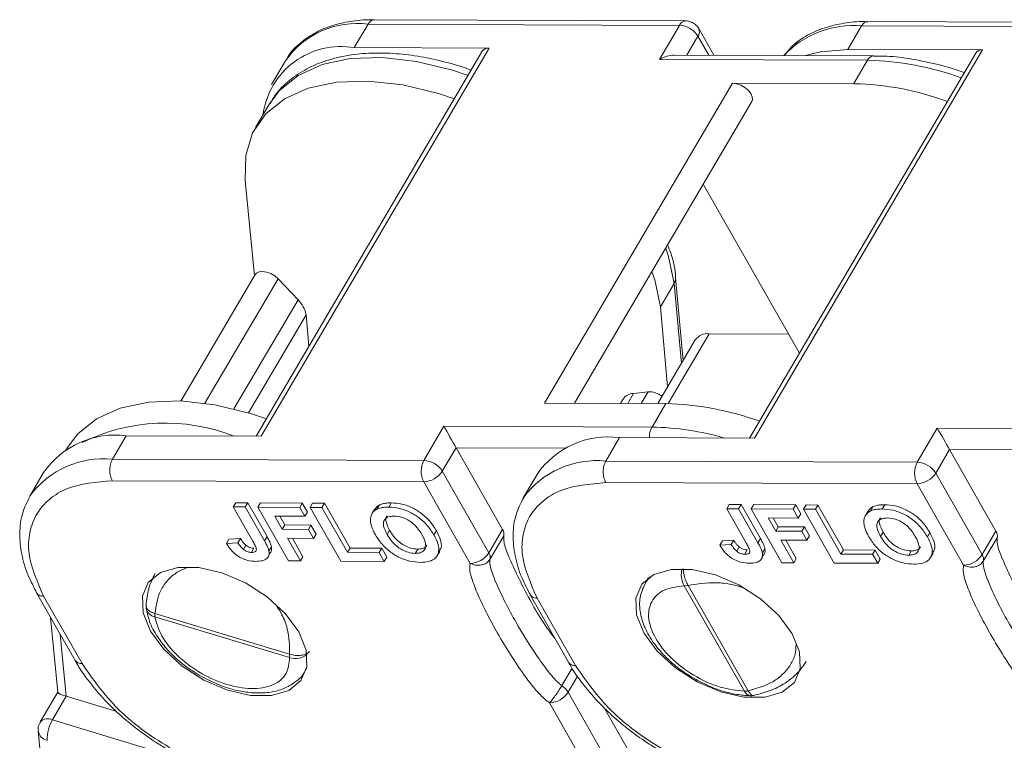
# Model space of a CAD drawing. Header units: millimetres. Extents: x 3188 to 3546, y -304 to -51.
# Tile 16 of 27: x 3353 to 3379, y -90 to -71. Entities that reach past the tile are written whole.
import ezdxf

# ---------------------------------------------------------------- set-up
doc = ezdxf.new("R2010")
doc.units = ezdxf.units.MM

msp = doc.modelspace()

# ---------------------------------------------------------------- linework, layer by layer
at = {"color": 7, "linetype": 'Continuous', "lineweight": 15}
for p, q in [((3370.74, -71.485), (3362.514, -71.454)), ((3383.774, -71.533), (3375.548, -71.503)), ((3361.988, -72.19), (3362.352, -71.57)), ((3362.352, -71.57), (3370.576, -71.601)), ((3370.576, -71.601), (3370.047, -72.502)), ((3371.487, -72.39), (3371.086, -71.687)), ((3375.021, -72.238), (3375.385, -71.618)), ((3375.385, -71.618), (3383.61, -71.649)), ((3370.771, -72.388), (3371.065, -71.887)), ((3371.065, -71.887), (3371.352, -72.39)), ((3365.369, -72.284), (3359.393, -82.451)), ((3359.527, -82.451), (3365.551, -72.203)), ((3365.551, -72.203), (3361.988, -72.19)), ((3372.561, -82.5), (3378.585, -72.251)), ((3378.585, -72.251), (3375.021, -72.238)), ((3360.169, -72.541), (3359.805, -73.161)), ((3370.047, -72.502), (3375.545, -72.522)), ((3375.709, -72.406), (3370.441, -72.387)), ((3378.402, -72.332), (3372.427, -82.499)), ((3375.545, -72.522), (3375.18, -73.141)), ((3371.979, -73.13), (3367.015, -81.576)), ((3375.18, -73.141), (3371.979, -73.13)), ((3359.745, -73.677), (3359.381, -74.296)), ((3367.807, -81.579), (3372.487, -73.616)), ((3359.103, -75.698), (3359.349, -78.219)), ((3371.207, -75.795), (3373.747, -80.253)), ((3359.372, -78.179), (3357.409, -81.52)), ((3370.671, -80.455), (3370.472, -78.266)), ((3358.043, -81.58), (3359.975, -78.294)), ((3359.975, -78.294), (3360.503, -78.848)), ((3370.073, -79.033), (3370.437, -78.413)), ((3370.437, -78.413), (3370.629, -80.526)), ((3360.503, -78.848), (3358.809, -81.73)), ((3370.265, -81.146), (3370.073, -79.033)), ((3359.192, -81.834), (3360.713, -79.246)), ((3360.713, -79.246), (3360.791, -80.072)), ((3370.275, -81.589), (3371.361, -79.742)), ((3373.462, -79.754), (3371.361, -79.742)), ((3370.995, -79.905), (3370.006, -81.587)), ((3369.21, -81.584), (3369.365, -81.319)), ((3369.365, -81.319), (3369.747, -81.275)), ((3369.747, -81.275), (3369.564, -81.586)), ((3367.015, -81.576), (3370.216, -81.588)), ((3369.082, -81.478), (3369.02, -81.584)), ((3370.216, -81.588), (3369.852, -82.208)), ((3364.354, -82.187), (3363.824, -83.088)), ((3369.852, -82.208), (3364.354, -82.187)), ((3355.6, -83.058), (3355.964, -82.438)), ((3355.964, -82.438), (3359.527, -82.451)), ((3377.388, -82.235), (3376.858, -83.136)), ((3382.885, -82.256), (3377.388, -82.235)), ((3368.633, -83.106), (3368.997, -82.487)), ((3368.997, -82.487), (3372.561, -82.5)), ((3354.416, -82.743), (3354.372, -82.819)), ((3364.313, -83.374), (3364.677, -82.755)), ((3364.677, -82.754), (3367.593, -82.765)), ((3365.904, -84.908), (3364.677, -82.755)), ((3377.347, -83.422), (3377.711, -82.803)), ((3377.711, -82.802), (3380.627, -82.813)), ((3378.938, -84.956), (3377.711, -82.803)), ((3363.824, -83.088), (3355.6, -83.058)), ((3376.858, -83.136), (3368.633, -83.106)), ((3353.781, -83.41), (3353.417, -84.029)), ((3365.54, -85.527), (3364.313, -83.374)), ((3366.815, -83.458), (3366.451, -84.077)), ((3378.574, -85.576), (3377.347, -83.422)), ((3355.596, -83.623), (3363.822, -83.654)), ((3365.048, -85.807), (3363.822, -83.654)), ((3368.63, -83.672), (3376.855, -83.702)), ((3378.082, -85.855), (3376.855, -83.702)), ((3358.858, -84.204), (3358.792, -84.317)), ((3358.858, -84.204), (3359.172, -84.206)), ((3359.172, -84.206), (3359.106, -84.318)), ((3359.172, -84.206), (3359.682, -85.101)), ((3359.507, -84.208), (3359.44, -84.32)), ((3359.507, -84.208), (3360.615, -84.214)), ((3360.615, -84.214), (3360.549, -84.327)), ((3360.615, -84.214), (3360.75, -84.451)), ((3360.887, -84.216), (3360.821, -84.328)), ((3360.887, -84.216), (3361.2, -84.217)), ((3361.2, -84.217), (3361.134, -84.33)), ((3361.2, -84.217), (3361.875, -85.401)), ((3362.653, -84.263), (3362.587, -84.376)), ((3362.965, -84.209), (3362.899, -84.322)), ((3371.892, -84.252), (3371.826, -84.365)), ((3371.892, -84.252), (3372.206, -84.254)), ((3372.206, -84.254), (3372.139, -84.367)), ((3372.206, -84.254), (3372.716, -85.15)), ((3372.54, -84.256), (3372.474, -84.369)), ((3372.54, -84.256), (3373.648, -84.262)), ((3373.648, -84.262), (3373.582, -84.375)), ((3373.648, -84.262), (3373.783, -84.499)), ((3373.92, -84.264), (3373.854, -84.376)), ((3373.92, -84.264), (3374.234, -84.266)), ((3374.234, -84.266), (3374.168, -84.378)), ((3374.234, -84.266), (3374.908, -85.449)), ((3375.999, -84.258), (3375.933, -84.37)), ((3359.316, -85.236), (3358.792, -84.317)), ((3358.792, -84.317), (3359.106, -84.318)), ((3359.106, -84.318), (3359.616, -85.214)), ((3360.25, -85.741), (3359.44, -84.32)), ((3359.44, -84.32), (3360.549, -84.327)), ((3360.549, -84.327), (3360.684, -84.563)), ((3360.75, -84.451), (3360.684, -84.563)), ((3361.63, -85.749), (3360.821, -84.328)), ((3360.821, -84.328), (3361.134, -84.33)), ((3361.134, -84.33), (3361.809, -85.514)), ((3362.521, -84.385), (3362.455, -84.498)), ((3372.35, -85.284), (3371.826, -84.365)), ((3371.826, -84.365), (3372.139, -84.367)), ((3372.139, -84.367), (3372.65, -85.262)), ((3373.283, -85.789), (3372.474, -84.369)), ((3372.474, -84.369), (3373.582, -84.375)), ((3373.582, -84.375), (3373.717, -84.612)), ((3373.783, -84.499), (3373.717, -84.612)), ((3374.663, -85.797), (3373.854, -84.376)), ((3373.854, -84.376), (3374.168, -84.378)), ((3374.168, -84.378), (3374.842, -85.562)), ((3375.555, -84.433), (3375.489, -84.546)), ((3375.687, -84.311), (3375.621, -84.424)), ((3360.684, -84.563), (3359.889, -84.559)), ((3359.889, -84.559), (3360.086, -84.905)), ((3360.02, -84.56), (3360.152, -84.792)), ((3373.717, -84.612), (3372.923, -84.607)), ((3372.923, -84.607), (3373.12, -84.953)), ((3373.053, -84.608), (3373.186, -84.841)), ((3360.152, -84.792), (3360.086, -84.905)), ((3360.086, -84.905), (3360.776, -84.909)), ((3360.152, -84.792), (3360.842, -84.796)), ((3360.842, -84.796), (3360.776, -84.909)), ((3360.776, -84.909), (3360.911, -85.146)), ((3360.842, -84.796), (3360.977, -85.033)), ((3360.977, -85.033), (3360.911, -85.146)), ((3362.856, -85.047), (3362.922, -84.934)), ((3364.157, -84.944), (3364.091, -85.057)), ((3365.904, -84.908), (3365.54, -85.527)), ((3373.186, -84.841), (3373.12, -84.953)), ((3373.12, -84.953), (3373.81, -84.957)), ((3373.186, -84.841), (3373.876, -84.845)), ((3373.876, -84.845), (3373.81, -84.957)), ((3373.81, -84.957), (3373.945, -85.194)), ((3373.876, -84.845), (3374.011, -85.081)), ((3375.889, -85.095), (3375.956, -84.983)), ((3377.191, -84.992), (3377.125, -85.105)), ((3378.938, -84.956), (3378.574, -85.576)), ((3358.676, -85.165), (3358.61, -85.278)), ((3358.914, -85.261), (3358.61, -85.278)), ((3358.676, -85.165), (3358.98, -85.149)), ((3358.98, -85.149), (3358.914, -85.261)), ((3359.682, -85.101), (3359.616, -85.214)), ((3360.911, -85.146), (3360.221, -85.142)), ((3360.221, -85.142), (3360.563, -85.743)), ((3360.352, -85.142), (3360.63, -85.63)), ((3365.571, -85.701), (3365.935, -85.082)), ((3371.71, -85.213), (3371.644, -85.326)), ((3371.947, -85.31), (3371.644, -85.326)), ((3371.71, -85.213), (3372.013, -85.197)), ((3372.013, -85.197), (3371.947, -85.31)), ((3372.716, -85.15), (3372.65, -85.262)), ((3373.945, -85.194), (3373.255, -85.19)), ((3373.255, -85.19), (3373.597, -85.791)), ((3373.385, -85.191), (3373.663, -85.678)), ((3374.011, -85.081), (3373.945, -85.194)), ((3378.604, -85.749), (3378.968, -85.13)), ((3359.123, -85.326), (3359.057, -85.438)), ((3359.335, -85.405), (3359.269, -85.518)), ((3359.692, -85.663), (3359.758, -85.55)), ((3359.8, -85.371), (3359.734, -85.484)), ((3361.875, -85.401), (3361.809, -85.514)), ((3361.809, -85.514), (3362.645, -85.519)), ((3361.875, -85.401), (3362.711, -85.406)), ((3362.711, -85.406), (3362.645, -85.519)), ((3362.645, -85.519), (3362.78, -85.755)), ((3362.711, -85.406), (3362.846, -85.643)), ((3363.664, -85.43), (3363.598, -85.542)), ((3364.179, -85.601), (3364.245, -85.489)), ((3372.156, -85.374), (3372.09, -85.487)), ((3372.369, -85.453), (3372.303, -85.566)), ((3372.834, -85.419), (3372.768, -85.532)), ((3374.908, -85.449), (3374.842, -85.562)), ((3374.842, -85.562), (3375.679, -85.567)), ((3374.908, -85.449), (3375.745, -85.454)), ((3375.745, -85.454), (3375.679, -85.567)), ((3375.679, -85.567), (3375.814, -85.804)), ((3375.745, -85.454), (3375.88, -85.691)), ((3376.698, -85.478), (3376.632, -85.59)), ((3377.212, -85.65), (3377.279, -85.537)), ((3360.563, -85.743), (3360.25, -85.741)), ((3360.563, -85.743), (3360.63, -85.63)), ((3362.78, -85.755), (3361.63, -85.749)), ((3362.78, -85.755), (3362.846, -85.643)), ((3372.725, -85.711), (3372.792, -85.598)), ((3373.597, -85.791), (3373.283, -85.789)), ((3373.597, -85.791), (3373.663, -85.678)), ((3375.814, -85.804), (3374.663, -85.797)), ((3375.814, -85.804), (3375.88, -85.691)), ((3369.676, -86.314), (3369.797, -86.158)), ((3369.748, -86.192), (3369.676, -86.314)), ((3353.597, -86.587), (3354.612, -88.37)), ((3370.7, -86.4), (3370.803, -86.388)), ((3372.293, -89.183), (3370.7, -86.4)), ((3372.396, -89.171), (3370.803, -86.388)), ((3353.782, -86.675), (3354.795, -88.453)), ((3366.631, -86.636), (3367.646, -88.418)), ((3366.815, -86.724), (3367.828, -88.502)), ((3360.28, -88.206), (3356.721, -87.13)), ((3356.722, -87.219), (3356.721, -87.13)), ((3353.966, -87.234), (3354.158, -89.208)), ((3360.28, -88.295), (3356.722, -87.219)), ((3354.377, -89.315), (3354.218, -87.677)), ((3360.727, -88.575), (3360.697, -88.632)), ((3360.697, -88.632), (3360.725, -88.584)), ((3367.743, -88.569), (3367.47, -89.034)), ((3367.638, -89.209), (3367.888, -88.783)), ((3354.157, -89.204), (3353.694, -89.993)), ((3368.864, -91.362), (3367.638, -89.209)), ((3354.014, -89.934), (3354.378, -89.315)), ((3355.714, -89.721), (3354.378, -89.315)), ((3368.373, -91.642), (3367.146, -89.489)), ((3369.228, -90.743), (3368.587, -89.617)), ((3356.767, -90.771), (3354.014, -89.934)), ((3353.641, -90.235), (3354.285, -96.85))]:
    msp.add_line(p, q, dxfattribs=at)
at = {"color": 7, "linetype": 'Continuous', "lineweight": 15, "flags": 128}
for points in [[(3373.906, -72.399), (3374.303, -72.298), (3375.021, -72.238)], [(3364.994, -72.922), (3364.578, -72.785), (3363.63, -72.555), (3362.722, -72.453), (3361.882, -72.481), (3361.136, -72.639), (3360.506, -72.922), (3360.011, -73.321), (3359.745, -73.677)], [(3375.714, -72.406), (3375.709, -72.406), (3375.709, -72.406)], [(3364.63, -73.542), (3364.214, -73.404), (3363.266, -73.175), (3362.358, -73.072), (3361.518, -73.101), (3360.772, -73.258), (3360.141, -73.541), (3359.647, -73.94), (3359.303, -74.443), (3359.119, -75.035), (3359.103, -75.698)], [(3372.487, -73.616), (3372.505, -73.564), (3372.498, -73.485), (3372.459, -73.4), (3372.391, -73.316), (3372.3, -73.24), (3372.194, -73.181), (3372.084, -73.143), (3371.979, -73.13)], [(3370.437, -78.413), (3370.29, -77.701), (3370.215, -77.482)], [(3359.975, -78.294), (3359.886, -78.217), (3359.782, -78.155), (3359.672, -78.114), (3359.566, -78.098), (3359.474, -78.108), (3359.404, -78.142), (3359.372, -78.179)], [(3370.073, -79.033), (3369.926, -78.321), (3369.851, -78.101)], [(3354.416, -82.743), (3354.682, -82.387), (3355.177, -81.988), (3355.807, -81.705), (3356.554, -81.547), (3357.393, -81.519), (3358.301, -81.621), (3359.249, -81.851), (3359.665, -81.989)], [(3356.606, -87.594), (3356.412, -87.114), (3356.392, -86.674), (3356.547, -86.309), (3356.867, -86.05), (3357.323, -85.916), (3357.88, -85.919), (3358.493, -86.059), (3359.111, -86.324), (3359.685, -86.693), (3360.168, -87.135), (3360.52, -87.616), (3360.715, -88.096), (3360.735, -88.536), (3360.579, -88.901), (3360.26, -89.16), (3359.803, -89.294), (3359.246, -89.291), (3358.634, -89.151), (3358.015, -88.886), (3357.442, -88.517), (3356.959, -88.075), (3356.606, -87.594)], [(3369.64, -87.642), (3369.445, -87.162), (3369.425, -86.722), (3369.581, -86.358), (3369.9, -86.098), (3370.357, -85.964), (3370.914, -85.967), (3371.526, -86.107), (3372.145, -86.372), (3372.718, -86.741), (3373.201, -87.184), (3373.554, -87.664), (3373.748, -88.144), (3373.768, -88.584), (3373.612, -88.949), (3373.293, -89.209), (3372.837, -89.342), (3372.28, -89.339), (3371.667, -89.199), (3371.049, -88.934), (3370.475, -88.566), (3369.992, -88.123), (3369.64, -87.642)]]:
    msp.add_lwpolyline(points, dxfattribs=at)
at = {"color": 7, "linetype": 'Continuous', "lineweight": 15}
for centre, radius, start, end in [((3370.759, -71.685), 0.202, 95.3857, 155.1052), ((3362.052, -73.836), 2.285, 82.4771, 145.5035), ((3370.545, -72.214), 0.615, 32.2322, 87.1102), ((3370.907, -71.769), 0.197, 323.2124, 24.6194), ((3375.156, -74.102), 2.494, 84.7308, 136.8823), ((3361.634, -74.235), 2.075, 80.1935, 172.5118), ((3365.528, -72.396), 0.195, 83.2451, 144.9113), ((3378.562, -72.444), 0.195, 83.2451, 144.9113), ((3375.727, -72.607), 0.202, 95.3496, 155.1083), ((3375.377, -80.206), 7.686, 69.911, 88.7525), ((3375.013, -80.826), 7.686, 69.911, 88.7526), ((3370.228, -78.286), 0.244, 328.5769, 4.7933), ((3360.015, -79.361), 0.708, 9.3724, 46.4483), ((3371.32, -80.144), 0.403, 84.2147, 143.7659), ((3369.38, -81.679), 0.36, 92.3635, 146.0341), ((3369.771, -81.847), 0.573, 52.5138, 92.4889), ((3370.049, -89.273), 7.686, 69.911, 88.7525), ((3356.994, -87.05), 4.947, 68.4353, 116.3913), ((3355.665, -84.704), 2.285, 82.4771, 145.5035), ((3370.356, -82.481), 0.574, 151.5192, 180.8265), ((3369.713, -89.632), 7.426, 73.9192, 88.9301), ((3368.698, -84.752), 2.285, 82.4771, 145.5035), ((3364.348, -82.942), 0.379, 29.6711, 29.7841), ((3377.382, -82.991), 0.379, 29.6711, 29.7841), ((3355.354, -85.447), 2.402, 84.1312, 143.5106), ((3364.366, -83.374), 0.612, 152.1966, 207.2211), ((3363.793, -83.702), 0.615, 32.2322, 87.1102), ((3368.388, -85.495), 2.402, 84.1312, 143.5106), ((3377.4, -83.422), 0.612, 152.1966, 207.2211), ((3376.827, -83.75), 0.615, 32.2322, 87.1102), ((3363.797, -83.038), 0.616, 272.3021, 326.9647), ((3376.83, -83.087), 0.616, 272.3021, 326.9647), ((3365.72, -85.03), 0.221, 346.4908, 33.5696), ((3378.754, -85.078), 0.221, 346.4908, 33.5696), ((3365.024, -85.191), 0.616, 272.3021, 326.9647), ((3365.356, -85.649), 0.221, 346.4908, 33.5696), ((3378.057, -85.24), 0.616, 272.3021, 326.9647), ((3378.389, -85.698), 0.221, 346.4908, 33.5696), ((3371.24, -86.107), 0.614, 165.0225, 208.4674), ((3356.776, -86.932), 0.292, 191.788, 259.1928), ((3354.776, -88.253), 0.201, 216.2334, 275.2451), ((3360.812, -88.249), 0.534, 175.3938, 184.9244), ((3360.434, -87.826), 0.493, 251.8514, 307.9234), ((3367.81, -88.301), 0.201, 216.2334, 275.2451), ((3367.121, -88.873), 0.616, 272.3021, 326.9647), ((3367.164, -89.496), 0.553, 31.2184, 56.492), ((3372.291, -88.722), 0.461, 270.2219, 283.0525), ((3372.472, -89.11), 0.194, 202.3652, 262.3621), ((3354.206, -89.881), 0.592, 73.0907, 73.1747), ((3353.894, -90.18), 0.273, 63.9063, 137.1826), ((3354.924, -90.46), 1.051, 149.979, 180.9666), ((3353.936, -90.185), 0.299, 189.6692, 257.9378)]:
    msp.add_arc(centre, radius, start, end, dxfattribs=at)
for centre, major_axis, ratio, start_param, end_param in [((3370.209, -72.786), (0.492, 0.28), 0.5787, 0.788914, 1.571934), ((3364.517, -82.471), (-0.228, 0.401), 0.00198, 0.781883, 2.352679), ((3377.55, -82.52), (-0.228, 0.401), 0.00198, 0.781883, 2.352679), ((3354.568, -89.295), (0.41, -0.09), 0.159151, 3.193272, 4.263394)]:
    msp.add_ellipse(centre, major_axis=major_axis, ratio=ratio, start_param=start_param, end_param=end_param, dxfattribs=at)
for points, knots in [([(3362.518, -71.459), (3362.489, -71.457), (3362.268, -71.445), (3361.881, -71.49), (3361.372, -71.604), (3360.907, -71.804), (3360.512, -72.099), (3360.264, -72.344), (3360.193, -72.508), (3360.188, -72.518)], [0, 0, 0, 0, 0.027615, 0.21102, 0.39766, 0.587695, 0.782619, 0.986493, 1, 1, 1, 1]), ([(3362.352, -71.57), (3362.376, -71.537), (3362.424, -71.47), (3362.485, -71.46), (3362.515, -71.454)], [0, 0, 0, 0, 0.501499, 1, 1, 1, 1]), ([(3371.085, -71.687), (3371.083, -71.682), (3371.063, -71.641), (3371, -71.574), (3370.888, -71.508), (3370.792, -71.477), (3370.743, -71.486), (3370.74, -71.486)], [0, 0, 0, 0, 0.041536, 0.326026, 0.640445, 0.981045, 1, 1, 1, 1]), ([(3375.551, -71.507), (3375.522, -71.505), (3375.301, -71.493), (3374.915, -71.539), (3374.404, -71.651), (3373.945, -71.855), (3373.58, -72.1), (3373.417, -72.312), (3373.352, -72.397)], [0, 0, 0, 0, 0.030245, 0.231119, 0.435536, 0.643671, 0.85716, 1, 1, 1, 1]), ([(3375.385, -71.618), (3375.409, -71.585), (3375.457, -71.518), (3375.518, -71.508), (3375.549, -71.503)], [0, 0, 0, 0, 0.501499, 1, 1, 1, 1]), ([(3365.075, -72.785), (3365.03, -72.768), (3364.777, -72.672), (3364.302, -72.542), (3363.654, -72.405), (3363, -72.332), (3362.361, -72.326), (3361.75, -72.395), (3361.18, -72.542), (3360.66, -72.771), (3360.209, -73.094), (3359.903, -73.398), (3359.795, -73.616), (3359.769, -73.668)], [0, 0, 0, 0, 0.019974, 0.112852, 0.211336, 0.312857, 0.416555, 0.521912, 0.628756, 0.737301, 0.848328, 0.963639, 1, 1, 1, 1]), ([(3378.098, -72.85), (3378.062, -72.836), (3377.817, -72.743), (3377.35, -72.616), (3376.703, -72.481), (3376.148, -72.411), (3375.827, -72.414), (3375.713, -72.415)], [0, 0, 0, 0, 0.044644, 0.298999, 0.568709, 0.846737, 1, 1, 1, 1]), ([(3370.47, -78.266), (3370.471, -78.262), (3370.473, -78.055), (3370.406, -77.761), (3370.294, -77.471), (3370.265, -77.396)], [0, 0, 0, 0, 0.013052, 0.745711, 1, 1, 1, 1]), ([(3355.596, -83.623), (3355.174, -83.662), (3354.524, -83.721), (3353.916, -84.099), (3353.573, -84.491), (3353.392, -84.98), (3353.352, -85.692), (3353.612, -86.288), (3353.782, -86.675)], [0, 0, 0, 0, 0.239602, 0.368454, 0.5, 0.631546, 0.760398, 1, 1, 1, 1]), ([(3368.63, -83.672), (3368.207, -83.71), (3367.558, -83.769), (3366.95, -84.147), (3366.606, -84.539), (3366.426, -85.028), (3366.386, -85.74), (3366.646, -86.336), (3366.815, -86.724)], [0, 0, 0, 0, 0.239602, 0.368454, 0.5, 0.631546, 0.760398, 1, 1, 1, 1]), ([(3353.43, -84.021), (3353.354, -84.167), (3353.198, -84.469), (3353.131, -84.999), (3353.185, -85.557), (3353.341, -86.093), (3353.524, -86.436), (3353.605, -86.59)], [0, 0, 0, 0, 0.199176, 0.409994, 0.621537, 0.830202, 1, 1, 1, 1]), ([(3362.523, -84.386), (3362.553, -84.344), (3362.588, -84.296), (3362.646, -84.267), (3362.653, -84.263)], [0, 0, 0, 0, 0.874481, 1, 1, 1, 1]), ([(3362.653, -84.263), (3362.687, -84.25), (3362.749, -84.227), (3362.856, -84.211), (3362.929, -84.21), (3362.965, -84.209)], [0, 0, 0, 0, 0.372031, 0.683777, 1, 1, 1, 1]), ([(3362.965, -84.209), (3363.056, -84.215), (3363.239, -84.226), (3363.533, -84.335), (3363.79, -84.498), (3364.007, -84.707), (3364.104, -84.859), (3364.157, -84.944)], [0, 0, 0, 0, 0.203919, 0.410143, 0.593167, 0.774496, 1, 1, 1, 1]), ([(3366.463, -84.069), (3366.387, -84.216), (3366.231, -84.518), (3366.164, -85.047), (3366.219, -85.606), (3366.375, -86.142), (3366.557, -86.484), (3366.639, -86.638)], [0, 0, 0, 0, 0.199176, 0.409994, 0.621537, 0.830202, 1, 1, 1, 1]), ([(3375.687, -84.311), (3375.721, -84.299), (3375.782, -84.275), (3375.89, -84.26), (3375.962, -84.258), (3375.999, -84.258)], [0, 0, 0, 0, 0.372031, 0.683777, 1, 1, 1, 1]), ([(3375.999, -84.258), (3376.09, -84.263), (3376.273, -84.274), (3376.566, -84.383), (3376.824, -84.546), (3377.041, -84.755), (3377.137, -84.908), (3377.191, -84.992)], [0, 0, 0, 0, 0.203919, 0.410143, 0.593167, 0.774496, 1, 1, 1, 1]), ([(3362.415, -84.694), (3362.415, -84.66), (3362.415, -84.592), (3362.455, -84.482), (3362.519, -84.41), (3362.58, -84.379), (3362.587, -84.376)], [0, 0, 0, 0, 0.250896, 0.502166, 0.940512, 1, 1, 1, 1]), ([(3362.587, -84.376), (3362.621, -84.363), (3362.683, -84.34), (3362.79, -84.324), (3362.862, -84.323), (3362.899, -84.322)], [0, 0, 0, 0, 0.372031, 0.683777, 1, 1, 1, 1]), ([(3362.899, -84.322), (3362.99, -84.327), (3363.173, -84.339), (3363.466, -84.447), (3363.724, -84.611), (3363.941, -84.819), (3364.038, -84.972), (3364.091, -85.057)], [0, 0, 0, 0, 0.203919, 0.410143, 0.593167, 0.774496, 1, 1, 1, 1]), ([(3375.448, -84.742), (3375.448, -84.708), (3375.449, -84.64), (3375.489, -84.53), (3375.552, -84.458), (3375.613, -84.428), (3375.621, -84.424)], [0, 0, 0, 0, 0.250896, 0.502166, 0.940512, 1, 1, 1, 1]), ([(3375.557, -84.435), (3375.587, -84.392), (3375.621, -84.344), (3375.679, -84.315), (3375.687, -84.311)], [0, 0, 0, 0, 0.874481, 1, 1, 1, 1]), ([(3375.621, -84.424), (3375.654, -84.411), (3375.716, -84.388), (3375.823, -84.372), (3375.896, -84.371), (3375.933, -84.37)], [0, 0, 0, 0, 0.372031, 0.683777, 1, 1, 1, 1]), ([(3375.933, -84.37), (3376.024, -84.376), (3376.206, -84.387), (3376.5, -84.496), (3376.757, -84.659), (3376.975, -84.868), (3377.071, -85.02), (3377.125, -85.105)], [0, 0, 0, 0, 0.203919, 0.410143, 0.593167, 0.774496, 1, 1, 1, 1]), ([(3362.547, -85.055), (3362.527, -85.017), (3362.484, -84.937), (3362.433, -84.814), (3362.421, -84.734), (3362.415, -84.694)], [0, 0, 0, 0, 0.308297, 0.650122, 1, 1, 1, 1]), ([(3362.856, -85.047), (3362.816, -84.97), (3362.755, -84.849), (3362.753, -84.7), (3362.812, -84.612), (3362.913, -84.564), (3362.998, -84.56), (3363.038, -84.559)], [0, 0, 0, 0, 0.319472, 0.499874, 0.681163, 0.852974, 1, 1, 1, 1]), ([(3362.922, -84.934), (3362.884, -84.858), (3362.825, -84.739), (3362.814, -84.607), (3362.845, -84.567), (3362.855, -84.554)], [0, 0, 0, 0, 0.552661, 0.864744, 1, 1, 1, 1]), ([(3363.038, -84.559), (3363.107, -84.564), (3363.225, -84.574), (3363.403, -84.654), (3363.557, -84.761), (3363.682, -84.899), (3363.744, -85), (3363.774, -85.048)], [0, 0, 0, 0, 0.24016, 0.407539, 0.574764, 0.796346, 1, 1, 1, 1]), ([(3375.581, -85.103), (3375.561, -85.065), (3375.517, -84.985), (3375.467, -84.863), (3375.454, -84.783), (3375.448, -84.742)], [0, 0, 0, 0, 0.3082973, 0.6501219, 1, 1, 1, 1]), ([(3375.889, -85.095), (3375.85, -85.018), (3375.788, -84.898), (3375.787, -84.748), (3375.845, -84.66), (3375.947, -84.612), (3376.032, -84.609), (3376.071, -84.607)], [0, 0, 0, 0, 0.319472, 0.499874, 0.681163, 0.852974, 1, 1, 1, 1]), ([(3375.956, -84.983), (3375.918, -84.906), (3375.858, -84.787), (3375.847, -84.655), (3375.879, -84.615), (3375.888, -84.603)], [0, 0, 0, 0, 0.552661, 0.864744, 1, 1, 1, 1]), ([(3376.071, -84.607), (3376.141, -84.613), (3376.258, -84.622), (3376.437, -84.702), (3376.591, -84.809), (3376.716, -84.947), (3376.778, -85.048), (3376.807, -85.096)], [0, 0, 0, 0, 0.24016, 0.407539, 0.574764, 0.796346, 1, 1, 1, 1]), ([(3363.598, -85.542), (3363.536, -85.537), (3363.425, -85.528), (3363.25, -85.453), (3363.089, -85.347), (3362.953, -85.205), (3362.888, -85.099), (3362.856, -85.047)], [0, 0, 0, 0, 0.213563, 0.386192, 0.558454, 0.780281, 1, 1, 1, 1]), ([(3363.664, -85.43), (3363.602, -85.424), (3363.491, -85.415), (3363.316, -85.34), (3363.156, -85.234), (3363.019, -85.092), (3362.954, -84.987), (3362.922, -84.934)], [0, 0, 0, 0, 0.213563, 0.386192, 0.558454, 0.780281, 1, 1, 1, 1]), ([(3363.774, -85.048), (3363.813, -85.125), (3363.875, -85.247), (3363.877, -85.4), (3363.816, -85.49), (3363.715, -85.537), (3363.633, -85.541), (3363.598, -85.542)], [0, 0, 0, 0, 0.319116, 0.506214, 0.694344, 0.868092, 1, 1, 1, 1]), ([(3364.157, -84.944), (3364.196, -85.02), (3364.272, -85.172), (3364.306, -85.367), (3364.251, -85.45), (3364.231, -85.481)], [0, 0, 0, 0, 0.384767, 0.773046, 1, 1, 1, 1]), ([(3376.698, -85.478), (3376.636, -85.473), (3376.524, -85.463), (3376.35, -85.389), (3376.189, -85.283), (3376.053, -85.14), (3375.988, -85.035), (3375.956, -84.983)], [0, 0, 0, 0, 0.213563, 0.386192, 0.558454, 0.780281, 1, 1, 1, 1]), ([(3377.191, -84.992), (3377.229, -85.068), (3377.306, -85.22), (3377.34, -85.415), (3377.285, -85.498), (3377.265, -85.529)], [0, 0, 0, 0, 0.384767, 0.773046, 1, 1, 1, 1]), ([(3359.384, -85.754), (3359.313, -85.75), (3359.193, -85.742), (3359.006, -85.674), (3358.848, -85.574), (3358.709, -85.436), (3358.645, -85.333), (3358.61, -85.278)], [0, 0, 0, 0, 0.242194, 0.410832, 0.580073, 0.776537, 1, 1, 1, 1]), ([(3359.057, -85.438), (3359.033, -85.416), (3358.992, -85.377), (3358.949, -85.317), (3358.925, -85.28), (3358.914, -85.261)], [0, 0, 0, 0, 0.392386, 0.695009, 1, 1, 1, 1]), ([(3358.98, -85.149), (3358.992, -85.168), (3359.017, -85.207), (3359.061, -85.268), (3359.102, -85.306), (3359.123, -85.326)], [0, 0, 0, 0, 0.312455, 0.650802, 1, 1, 1, 1]), ([(3359.316, -85.236), (3359.335, -85.271), (3359.373, -85.342), (3359.408, -85.429), (3359.394, -85.483), (3359.358, -85.509), (3359.312, -85.517), (3359.279, -85.517), (3359.269, -85.518)], [0, 0, 0, 0, 0.272262, 0.546684, 0.659253, 0.771268, 0.935125, 1, 1, 1, 1]), ([(3359.616, -85.214), (3359.637, -85.252), (3359.672, -85.316), (3359.713, -85.407), (3359.727, -85.458), (3359.734, -85.484)], [0, 0, 0, 0, 0.4168306, 0.7067378, 1, 1, 1, 1]), ([(3359.682, -85.101), (3359.703, -85.139), (3359.739, -85.203), (3359.779, -85.294), (3359.793, -85.345), (3359.8, -85.371)], [0, 0, 0, 0, 0.4168306, 0.7067378, 1, 1, 1, 1]), ([(3363.734, -85.779), (3363.643, -85.773), (3363.46, -85.762), (3363.167, -85.656), (3362.912, -85.494), (3362.696, -85.289), (3362.6, -85.138), (3362.547, -85.055)], [0, 0, 0, 0, 0.205433, 0.413226, 0.595657, 0.776233, 1, 1, 1, 1]), ([(3364.091, -85.057), (3364.13, -85.133), (3364.209, -85.286), (3364.234, -85.506), (3364.15, -85.67), (3363.973, -85.766), (3363.816, -85.775), (3363.734, -85.779)], [0, 0, 0, 0, 0.204593, 0.411054, 0.622248, 0.800999, 1, 1, 1, 1]), ([(3367.283, -87.781), (3367.281, -87.779), (3366.992, -87.422), (3366.566, -86.686), (3366.155, -85.848), (3365.935, -85.302), (3365.935, -85.137), (3365.935, -85.082)], [0, 0, 0, 0, 0.002793, 0.400285, 0.79753, 0.932788, 1, 1, 1, 1]), ([(3372.09, -85.487), (3372.067, -85.464), (3372.026, -85.425), (3371.982, -85.365), (3371.959, -85.328), (3371.947, -85.31)], [0, 0, 0, 0, 0.392386, 0.695009, 1, 1, 1, 1]), ([(3372.013, -85.197), (3372.025, -85.216), (3372.051, -85.255), (3372.094, -85.316), (3372.136, -85.354), (3372.156, -85.374)], [0, 0, 0, 0, 0.312455, 0.650802, 1, 1, 1, 1]), ([(3372.35, -85.284), (3372.369, -85.32), (3372.407, -85.39), (3372.442, -85.477), (3372.428, -85.531), (3372.392, -85.557), (3372.346, -85.565), (3372.312, -85.566), (3372.303, -85.566)], [0, 0, 0, 0, 0.272262, 0.546684, 0.659253, 0.771268, 0.935125, 1, 1, 1, 1]), ([(3372.65, -85.262), (3372.671, -85.3), (3372.706, -85.364), (3372.747, -85.455), (3372.761, -85.506), (3372.768, -85.532)], [0, 0, 0, 0, 0.4168306, 0.7067378, 1, 1, 1, 1]), ([(3372.716, -85.15), (3372.737, -85.188), (3372.772, -85.252), (3372.813, -85.342), (3372.827, -85.394), (3372.834, -85.419)], [0, 0, 0, 0, 0.4168306, 0.7067378, 1, 1, 1, 1]), ([(3376.767, -85.827), (3376.676, -85.822), (3376.494, -85.811), (3376.201, -85.704), (3375.945, -85.542), (3375.729, -85.337), (3375.634, -85.186), (3375.581, -85.103)], [0, 0, 0, 0, 0.205433, 0.413226, 0.595657, 0.776233, 1, 1, 1, 1]), ([(3376.632, -85.59), (3376.57, -85.585), (3376.458, -85.576), (3376.284, -85.501), (3376.123, -85.395), (3375.987, -85.253), (3375.922, -85.148), (3375.889, -85.095)], [0, 0, 0, 0, 0.213563, 0.386192, 0.558454, 0.780281, 1, 1, 1, 1]), ([(3376.807, -85.096), (3376.847, -85.173), (3376.909, -85.296), (3376.911, -85.448), (3376.85, -85.539), (3376.749, -85.585), (3376.667, -85.589), (3376.632, -85.59)], [0, 0, 0, 0, 0.3191156, 0.5062142, 0.6943444, 0.868092, 1, 1, 1, 1]), ([(3377.125, -85.105), (3377.164, -85.181), (3377.243, -85.335), (3377.268, -85.554), (3377.183, -85.718), (3377.007, -85.815), (3376.85, -85.823), (3376.767, -85.827)], [0, 0, 0, 0, 0.204593, 0.411054, 0.622248, 0.800999, 1, 1, 1, 1]), ([(3380.317, -87.83), (3380.315, -87.827), (3380.026, -87.47), (3379.6, -86.734), (3379.188, -85.897), (3378.969, -85.35), (3378.969, -85.185), (3378.968, -85.13)], [0, 0, 0, 0, 0.002793, 0.400285, 0.79753, 0.932788, 1, 1, 1, 1]), ([(3359.269, -85.518), (3359.241, -85.515), (3359.191, -85.511), (3359.115, -85.48), (3359.076, -85.452), (3359.057, -85.438)], [0, 0, 0, 0, 0.410571, 0.709085, 1, 1, 1, 1]), ([(3359.123, -85.326), (3359.145, -85.341), (3359.187, -85.371), (3359.256, -85.397), (3359.305, -85.404), (3359.33, -85.405), (3359.335, -85.405)], [0, 0, 0, 0, 0.330398, 0.624767, 0.917361, 1, 1, 1, 1]), ([(3359.734, -85.484), (3359.737, -85.519), (3359.742, -85.597), (3359.683, -85.687), (3359.561, -85.747), (3359.448, -85.752), (3359.384, -85.754)], [0, 0, 0, 0, 0.206451, 0.456836, 0.694177, 1, 1, 1, 1]), ([(3359.8, -85.371), (3359.804, -85.407), (3359.811, -85.476), (3359.772, -85.524), (3359.753, -85.547)], [0, 0, 0, 0, 0.516872, 1, 1, 1, 1]), ([(3363.907, -85.321), (3363.897, -85.339), (3363.871, -85.388), (3363.781, -85.424), (3363.699, -85.428), (3363.664, -85.43)], [0, 0, 0, 0, 0.26151, 0.681299, 1, 1, 1, 1]), ([(3372.417, -85.802), (3372.347, -85.798), (3372.226, -85.791), (3372.04, -85.722), (3371.882, -85.622), (3371.743, -85.484), (3371.678, -85.381), (3371.644, -85.326)], [0, 0, 0, 0, 0.242194, 0.410832, 0.580073, 0.776537, 1, 1, 1, 1]), ([(3372.303, -85.566), (3372.274, -85.564), (3372.225, -85.56), (3372.148, -85.528), (3372.109, -85.5), (3372.09, -85.487)], [0, 0, 0, 0, 0.410571, 0.709085, 1, 1, 1, 1]), ([(3372.156, -85.374), (3372.178, -85.39), (3372.22, -85.419), (3372.29, -85.445), (3372.338, -85.452), (3372.363, -85.453), (3372.369, -85.453)], [0, 0, 0, 0, 0.330398, 0.624767, 0.917361, 1, 1, 1, 1]), ([(3372.768, -85.532), (3372.77, -85.567), (3372.776, -85.645), (3372.716, -85.735), (3372.594, -85.795), (3372.481, -85.8), (3372.417, -85.802)], [0, 0, 0, 0, 0.206451, 0.456836, 0.694177, 1, 1, 1, 1]), ([(3372.834, -85.419), (3372.838, -85.455), (3372.844, -85.525), (3372.805, -85.572), (3372.786, -85.595)], [0, 0, 0, 0, 0.5168719, 1, 1, 1, 1]), ([(3376.94, -85.369), (3376.931, -85.388), (3376.905, -85.437), (3376.814, -85.472), (3376.733, -85.476), (3376.698, -85.478)], [0, 0, 0, 0, 0.26151, 0.681299, 1, 1, 1, 1]), ([(3367.146, -89.489), (3367.106, -89.459), (3367.018, -89.393), (3366.773, -89.152), (3366.467, -88.752), (3366.1, -88.206), (3365.781, -87.672), (3365.507, -87.17), (3365.277, -86.697), (3365.122, -86.313), (3365.03, -86.006), (3365.042, -85.873), (3365.048, -85.807)], [0, 0, 0, 0, 0.028797, 0.062785, 0.204515, 0.34939, 0.500003, 0.62989, 0.750047, 0.877684, 0.939695, 1, 1, 1, 1]), ([(3365.571, -85.701), (3365.546, -85.733), (3365.508, -85.782), (3365.426, -85.827), (3365.354, -85.85), (3365.274, -85.859), (3365.17, -85.854), (3365.095, -85.825), (3365.048, -85.807)], [0, 0, 0, 0, 0.230756, 0.357867, 0.500054, 0.619961, 0.760565, 1, 1, 1, 1]), ([(3367.47, -89.034), (3367.447, -89.017), (3367.395, -88.977), (3367.286, -88.868), (3367.085, -88.634), (3366.713, -88.12), (3366.326, -87.492), (3365.969, -86.835), (3365.728, -86.321), (3365.588, -85.956), (3365.561, -85.758), (3365.568, -85.718), (3365.571, -85.701)], [0, 0, 0, 0, 0.017955, 0.042504, 0.101636, 0.231293, 0.500013, 0.65744, 0.813011, 0.957617, 0.98211, 1, 1, 1, 1]), ([(3378.604, -85.749), (3378.58, -85.781), (3378.542, -85.831), (3378.46, -85.876), (3378.388, -85.898), (3378.308, -85.908), (3378.204, -85.903), (3378.129, -85.874), (3378.082, -85.855)], [0, 0, 0, 0, 0.230756, 0.3578667, 0.5000539, 0.6199613, 0.760565, 1, 1, 1, 1]), ([(3380.503, -89.083), (3380.481, -89.066), (3380.428, -89.025), (3380.32, -88.917), (3380.119, -88.682), (3379.747, -88.169), (3379.36, -87.54), (3379.003, -86.883), (3378.762, -86.369), (3378.621, -86.005), (3378.595, -85.807), (3378.602, -85.766), (3378.604, -85.749)], [0, 0, 0, 0, 0.017955, 0.042504, 0.101636, 0.231293, 0.500013, 0.65744, 0.813011, 0.957617, 0.98211, 1, 1, 1, 1]), ([(3356.724, -86.077), (3356.66, -86.206), (3356.533, -86.463), (3356.503, -86.767), (3356.488, -86.919)], [0, 0, 0, 0, 0.500429, 1, 1, 1, 1]), ([(3356.721, -87.13), (3356.755, -86.917), (3356.806, -86.588), (3357.053, -86.245), (3357.293, -86.034), (3357.493, -85.951), (3357.588, -85.912)], [0, 0, 0, 0, 0.3890804, 0.599863, 0.8091281, 1, 1, 1, 1]), ([(3370.682, -85.951), (3370.682, -85.954), (3370.682, -86.002), (3370.692, -86.085), (3370.717, -86.189), (3370.749, -86.289), (3370.782, -86.349), (3370.803, -86.388)], [0, 0, 0, 0, 0.019738, 0.345902, 0.519722, 0.686406, 1, 1, 1, 1]), ([(3380.179, -89.537), (3380.139, -89.507), (3380.051, -89.441), (3379.807, -89.2), (3379.501, -88.801), (3379.134, -88.254), (3378.815, -87.72), (3378.541, -87.218), (3378.31, -86.745), (3378.156, -86.361), (3378.063, -86.054), (3378.076, -85.921), (3378.082, -85.855)], [0, 0, 0, 0, 0.028797, 0.062785, 0.204515, 0.34939, 0.500003, 0.62989, 0.750047, 0.877684, 0.939695, 1, 1, 1, 1]), ([(3369.683, -86.317), (3369.629, -86.429), (3369.516, -86.66), (3369.521, -87.061), (3369.633, -87.468), (3369.836, -87.838), (3370.082, -88.148), (3370.343, -88.407), (3370.622, -88.635), (3370.834, -88.768), (3370.935, -88.831)], [0, 0, 0, 0, 0.137638, 0.285305, 0.428349, 0.57831, 0.694316, 0.789689, 0.900484, 1, 1, 1, 1]), ([(3370.803, -86.388), (3371.046, -86.35), (3371.422, -86.291), (3371.923, -86.348), (3372.151, -86.417), (3372.243, -86.445)], [0, 0, 0, 0, 0.522199, 0.805098, 1, 1, 1, 1]), ([(3353.782, -86.675), (3353.741, -86.671), (3353.66, -86.663), (3353.62, -86.616), (3353.601, -86.593)], [0, 0, 0, 0, 0.507635, 1, 1, 1, 1]), ([(3372.293, -89.183), (3372.083, -89.159), (3371.647, -89.107), (3370.937, -88.78), (3370.328, -88.316), (3369.912, -87.786), (3369.722, -87.257), (3369.8, -86.795), (3370.138, -86.471), (3370.518, -86.423), (3370.7, -86.4)], [0, 0, 0, 0, 0.1202489, 0.25, 0.3797511, 0.5, 0.6202489, 0.75, 0.8797511, 1, 1, 1, 1]), ([(3366.815, -86.724), (3366.774, -86.72), (3366.693, -86.711), (3366.654, -86.664), (3366.635, -86.641)], [0, 0, 0, 0, 0.5076347, 1, 1, 1, 1]), ([(3356.49, -86.922), (3356.489, -86.927), (3356.484, -86.95), (3356.491, -86.974), (3356.497, -86.991)], [0, 0, 0, 0, 0.242068, 1, 1, 1, 1]), ([(3356.488, -86.919), (3356.492, -86.947), (3356.497, -86.991), (3356.546, -87.044), (3356.61, -87.091), (3356.677, -87.115), (3356.721, -87.13)], [0, 0, 0, 0, 0.327047, 0.505877, 0.677366, 1, 1, 1, 1]), ([(3356.491, -86.992), (3356.52, -87.124), (3356.58, -87.395), (3356.789, -87.764), (3357.033, -88.074), (3357.294, -88.333), (3357.573, -88.561), (3357.786, -88.694), (3357.886, -88.757)], [0, 0, 0, 0, 0.199293, 0.409343, 0.571831, 0.705419, 0.860608, 1, 1, 1, 1]), ([(3359.935, -86.928), (3359.984, -87.006), (3360.108, -87.199), (3360.272, -87.638), (3360.277, -87.983), (3360.28, -88.206)], [0, 0, 0, 0, 0.190507, 0.475136, 1, 1, 1, 1]), ([(3360.28, -88.295), (3360.265, -88.443), (3360.233, -88.752), (3359.859, -89.048), (3359.293, -89.145), (3358.625, -89.031), (3357.939, -88.735), (3357.32, -88.28), (3356.863, -87.733), (3356.767, -87.386), (3356.722, -87.219)], [0, 0, 0, 0, 0.120249, 0.25, 0.379751, 0.5, 0.620249, 0.75, 0.879751, 1, 1, 1, 1]), ([(3360.28, -88.206), (3360.328, -88.219), (3360.402, -88.238), (3360.507, -88.241), (3360.604, -88.234), (3360.69, -88.212), (3360.764, -88.175), (3360.793, -88.147), (3360.809, -88.131)], [0, 0, 0, 0, 0.240065, 0.3673394, 0.4998987, 0.7160855, 0.8334686, 1, 1, 1, 1]), ([(3373.658, -87.951), (3373.654, -88.035), (3373.644, -88.22), (3373.522, -88.484), (3373.323, -88.732), (3372.976, -89.001), (3372.624, -89.104), (3372.396, -89.171)], [0, 0, 0, 0, 0.14502, 0.31944, 0.495276, 0.672743, 1, 1, 1, 1]), ([(3354.617, -88.37), (3354.626, -88.388), (3354.722, -88.584), (3355.001, -88.964), (3355.415, -89.45), (3355.849, -89.859), (3356.276, -90.207), (3356.671, -90.487), (3356.944, -90.653), (3357.043, -90.713)], [0, 0, 0, 0, 0.021193, 0.220868, 0.437045, 0.597341, 0.735075, 0.903528, 1, 1, 1, 1]), ([(3367.651, -88.418), (3367.66, -88.437), (3367.755, -88.632), (3368.035, -89.013), (3368.449, -89.498), (3368.883, -89.907), (3369.31, -90.256), (3369.704, -90.536), (3369.978, -90.701), (3370.077, -90.761)], [0, 0, 0, 0, 0.021193, 0.220868, 0.437045, 0.597341, 0.735075, 0.903528, 1, 1, 1, 1]), ([(3372.537, -89.294), (3372.687, -89.256), (3372.987, -89.18), (3373.376, -88.975), (3373.705, -88.717), (3373.853, -88.504), (3373.927, -88.397)], [0, 0, 0, 0, 0.24815, 0.498183, 0.749072, 1, 1, 1, 1]), ([(3357.886, -88.757), (3358.069, -88.853), (3358.326, -88.989), (3358.717, -89.121), (3359.044, -89.2), (3359.417, -89.238), (3359.782, -89.216), (3360.133, -89.125), (3360.437, -88.944), (3360.637, -88.77), (3360.685, -88.644), (3360.689, -88.632)], [0, 0, 0, 0, 0.173292, 0.24302, 0.35692, 0.47223, 0.594062, 0.719908, 0.849644, 0.985915, 1, 1, 1, 1]), ([(3370.935, -88.831), (3371.118, -88.928), (3371.374, -89.064), (3371.765, -89.195), (3372.09, -89.276), (3372.328, -89.293), (3372.447, -89.301)], [0, 0, 0, 0, 0.369079, 0.517588, 0.760174, 1, 1, 1, 1]), ([(3367.146, -89.489), (3367.168, -89.463), (3367.203, -89.423), (3367.261, -89.347), (3367.309, -89.281), (3367.355, -89.214), (3367.414, -89.127), (3367.448, -89.071), (3367.47, -89.034)], [0, 0, 0, 0, 0.239435, 0.380089, 0.499946, 0.642148, 0.769264, 1, 1, 1, 1]), ([(3372.396, -89.171), (3372.416, -89.204), (3372.446, -89.255), (3372.49, -89.286), (3372.518, -89.299), (3372.532, -89.292), (3372.536, -89.289)], [0, 0, 0, 0, 0.425944, 0.651766, 0.886964, 1, 1, 1, 1]), ([(3372.447, -89.301), (3372.448, -89.301), (3372.477, -89.307), (3372.507, -89.297), (3372.536, -89.287)], [0, 0, 0, 0, 0.028812, 1, 1, 1, 1]), ([(3353.697, -89.996), (3353.685, -90.018), (3353.649, -90.079), (3353.63, -90.165), (3353.643, -90.222), (3353.646, -90.234)], [0, 0, 0, 0, 0.304125, 0.849208, 1, 1, 1, 1])]:
    msp.add_open_spline(points, degree=3, knots=knots, dxfattribs=at)
for points in [[(3355.596, -83.623), (3355.577, -83.582), (3355.54, -83.499), (3355.525, -83.34), (3355.542, -83.181), (3355.58, -83.099), (3355.6, -83.058)], [(3368.63, -83.672), (3368.611, -83.63), (3368.573, -83.547), (3368.558, -83.388), (3368.575, -83.229), (3368.614, -83.147), (3368.633, -83.106)], [(3354.795, -88.453), (3355.08, -88.861), (3355.651, -89.675), (3357.06, -90.706), (3358.648, -91.431), (3359.636, -91.529), (3360.129, -91.579)], [(3367.828, -88.502), (3368.114, -88.909), (3368.684, -89.723), (3370.094, -90.754), (3371.682, -91.479), (3372.669, -91.578), (3373.163, -91.627)]]:
    msp.add_open_spline(points, degree=3, dxfattribs=at)

doc.saveas('drawing.dxf')
